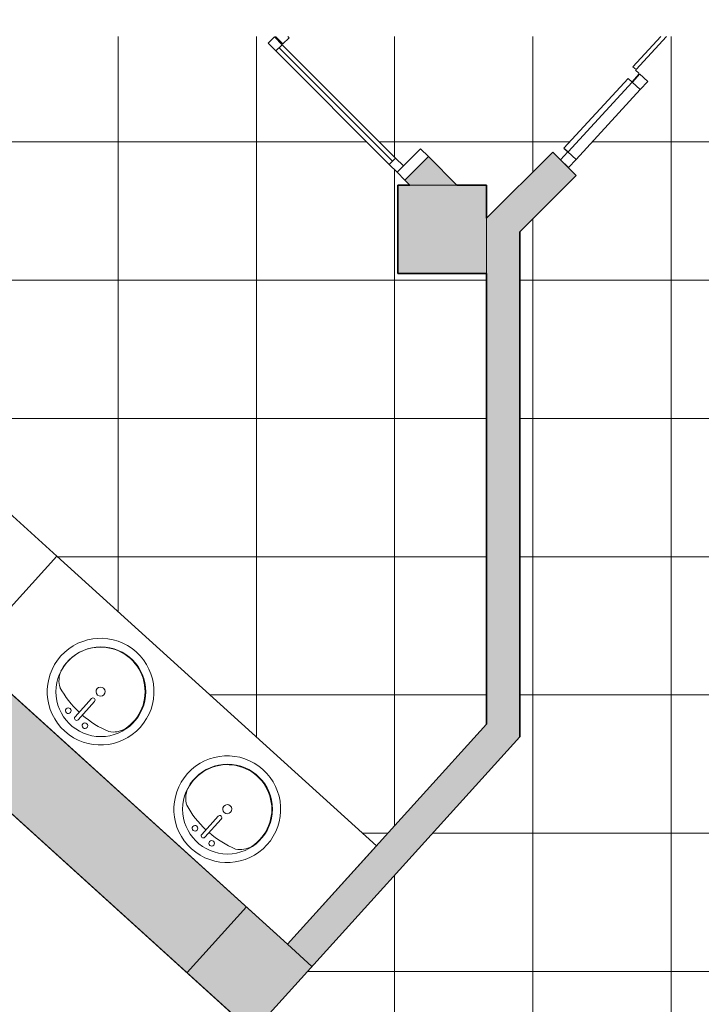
# Model space of a CAD drawing. Header units: metres. Extents: x -23.4 to 55.3, y -20.8 to 5.
# Tile 25 of 26: x 48.6 to 51.7, y -3.2 to 1.3. Entities that reach past the tile are written whole.
import ezdxf

# ---------------------------------------------------------------- set-up
doc = ezdxf.new("R2010")
doc.units = ezdxf.units.M
for name, color, linetype, lineweight in [('A-DOOR', 31, 'Continuous', 18), ('A-DOOR-FRAM', 31, 'Continuous', 25), ('A-DOOR-GLAZ', 31, 'Continuous', 25), ('A-FLOR-PATT', 8, 'Continuous', 18), ('A-GENM', 13, 'Continuous', 18), ('A-GLAZ-CURT', 52, 'Continuous', 18), ('A-GLAZ-CWMG', 51, 'Continuous', 18), ('A-WALL', 113, 'Continuous', 18), ('A-WALL-PATT', 111, 'Continuous', 35), ('P-SANR-FIXT', 6, 'Continuous', 18)]:
    doc.layers.add(name, color=color, linetype=linetype, lineweight=lineweight)

# ---------------------------------------------------------------- blocks, each defined once
blk = doc.blocks.new('Generic Models 16 - Generic Models 28-381540-Bancada Sobremesa')
at = {"layer": 'A-GENM'}
for p, q in [((-4.9192, -3.3233), (-6.4758, -1.9138)), ((-9.0627, -5.6647), (-6.5009, -2.8354)), ((-6.5009, -2.8354), (-5.389, -3.8422)), ((-5.389, -3.8422), (-4.9192, -3.3233)), ((-7.9267, -3.7777), (-7.571, -3.3848)), ((-7.571, -3.3848), (-7.3301, -3.603)), ((-7.3301, -3.603), (-7.6858, -3.9959)), ((-7.6858, -3.9959), (-7.9267, -3.7777)), ((-8.3165, -4.2081), (-7.9607, -3.8153)), ((-7.9607, -3.8153), (-7.7198, -4.0334)), ((-7.7198, -4.0334), (-8.0756, -4.4263)), ((-8.0756, -4.4263), (-8.3165, -4.2081)), ((-8.7058, -4.6381), (-8.35, -4.2452)), ((-8.35, -4.2452), (-8.1091, -4.4633)), ((-8.1091, -4.4633), (-8.4649, -4.8562)), ((-9.0917, -5.0643), (-8.736, -4.6714)), ((-8.736, -4.6714), (-8.4951, -4.8896)), ((-8.4649, -4.8562), (-8.7058, -4.6381)), ((-8.4951, -4.8896), (-8.8508, -5.2825)), ((-8.8508, -5.2825), (-9.0917, -5.0643)), ((-9.5073, -5.2621), (-9.0627, -5.6647))]:
    blk.add_line(p, q, dxfattribs=at)
blk = doc.blocks.new('Generic Models 35 - Generic Models 28-523528-Bancada Sobremesa')
at = {"layer": 'A-GENM'}
for p, q in [((-4.3592, -2.4811), (-5.8047, -1.1722)), ((-6.2074, -1.617), (-4.7619, -2.9258)), ((-4.7619, -2.9258), (-4.3592, -2.4811))]:
    blk.add_line(p, q, dxfattribs=at)
for centre, start, end in [((-5.6054, -1.7851), 0, 180), ((-5.6054, -1.7851), 180, 0), ((-5.0324, -2.3158), 0, 180), ((-5.0324, -2.3158), 180, 0)]:
    blk.add_arc(centre, 0.203, start, end, dxfattribs=at)
blk = doc.blocks.new('Generic Models 36 - Generic Models 28-524040-Bancada Sobremesa')
at = {"layer": 'A-GENM'}
for p, q in [((-8.2509, 1.0427), (-8.6537, 0.5978)), ((-5.8047, -1.1722), (-8.2509, 1.0427)), ((-8.6537, 0.5978), (-6.2074, -1.617)), ((-6.2074, -1.617), (-5.8047, -1.1722))]:
    blk.add_line(p, q, dxfattribs=at)
for centre, start, end in [((-7.7976, 0.211), 0, 180), ((-7.7976, 0.211), 180, 0), ((-7.2293, -0.3236), 0, 180), ((-7.2293, -0.3236), 180, 0), ((-6.6062, -0.8846), 0, 180), ((-6.6062, -0.8846), 180, 360)]:
    blk.add_arc(centre, 0.203, start, end, dxfattribs=at)
blk = doc.blocks.new('M_Sink Vanity-Round - 482 x 482mm-V17-Bancada Sobremesa')
at = {"layer": 'P-SANR-FIXT', "color": 7}
for p, q in [((0.0871, 0.2471), (0.0871, 0.1363)), ((0.1062, 0.2471), (0.1062, 0.1363))]:
    blk.add_line(p, q, dxfattribs=at)
for centre, radius, start, end in [((0.0967, 0.0852), 0.2413, 360, 180), ((0.0459, 0.2471), 0.0127, 360, 180), ((0.0459, 0.2471), 0.0127, 180, 360), ((0.0967, 0.2471), 0.00952, 360, 180), ((0.1475, 0.2471), 0.0127, 0, 180), ((0.1475, 0.2471), 0.0127, 180, 360), ((0.0014, 0.1043), 0.1045, 120.7927, 162.1904), ((0.0967, -0.233), 0.4523, 91.2067, 109.2086), ((0.0967, -0.233), 0.4523, 70.7914, 88.7933), ((0.1919, 0.1043), 0.1045, 17.8096, 59.2073), ((0.0967, 0.0852), 0.2014, 165.3071, 14.6929), ((0.0967, 0.1363), 0.00952, 180, 360), ((0.0967, 0.0852), 0.0206, 360, 180), ((0.0967, 0.0852), 0.2413, 180, 360), ((0.0967, 0.0852), 0.0206, 180, 360)]:
    blk.add_arc(centre, radius, start, end, dxfattribs=at)
blk = doc.blocks.new('Porta envidraçada de correr quádrupla com revestimento - _PORTA 3-1562654-Bancada Sobremesa')
at = {"layer": 'A-DOOR-FRAM'}
for p, q in [((1.65, 0.075), (1.6, 0.075)), ((1.6, 0.075), (1.6, -0.075)), ((1.65, -0.075), (1.65, 0.075)), ((0.825, 0.01), (0.8165, 0.01)), ((0.825, -0.03), (0.825, 0.01)), ((0.775, -0.035), (0.775, -0.075)), ((0.825, -0.035), (0.775, -0.035)), ((0.7765, -0.03), (0.825, -0.03)), ((0.825, -0.075), (0.825, -0.035)), ((1.6, -0.035), (1.55, -0.035)), ((1.55, -0.035), (1.55, -0.075)), ((1.6, -0.075), (1.6, -0.035)), ((0.775, -0.075), (0.825, -0.075)), ((1.55, -0.075), (1.6, -0.075)), ((1.6, -0.075), (1.65, -0.075))]:
    blk.add_line(p, q, dxfattribs=at)
at = {"layer": 'A-DOOR-FRAM', "lineweight": 18}
for p, q in [((1.55, -0.035), (0.825, -0.035)), ((0.825, -0.075), (1.55, -0.075))]:
    blk.add_line(p, q, dxfattribs=at)
at = {"layer": 'A-DOOR-GLAZ'}
for p, q in [((0.825, -0.055), (1.55, -0.055)), ((1.55, -0.055), (0.825, -0.055))]:
    blk.add_line(p, q, dxfattribs=at)
blk = doc.blocks.new('Painel do sistema - Envidraçado-698620-Bancada Sobremesa')
at = {"layer": 'A-GLAZ-CURT', "color": 50, "lineweight": 25}
for p, q in [((0.2144, 0.0495), (-0.2144, 0.0495)), ((-0.2144, 0.0495), (-0.2144, 0.0245)), ((0.2144, 0.0245), (0.2144, 0.0495)), ((-0.2144, 0.0245), (0.2144, 0.0245))]:
    blk.add_line(p, q, dxfattribs=at)
blk = doc.blocks.new('Montante retangular - 50 x 150 mm-698616-Bancada Sobremesa')
at = {"layer": 'A-GLAZ-CWMG'}
blk.add_line((-3.166, 0.9372), (-3.4563, 0.6217), dxfattribs=at)
blk = doc.blocks.new('Montante retangular - 50 x 150 mm-161497-Bancada Sobremesa')
at = {"layer": 'A-GLAZ-CWMG', "lineweight": 35}
for p, q in [((0, 0.025), (-0.05, 0.025)), ((-0.05, 0.025), (-0.05, -0.025)), ((0, -0.025), (0, 0.025)), ((-0.05, -0.025), (0, -0.025))]:
    blk.add_line(p, q, dxfattribs=at)
blk = doc.blocks.new('Parede cortina com vidro duplo CORRER - Parede cortina com vidro duplo CORRER 2-701937-Bancada Sobremesa')
at = {"layer": 'A-DOOR', "color": 7}
for p, q in [((-0.4787, 0.0309), (-0.4787, 0.05)), ((-0.4787, 0.0309), (-0.4787, 0.05)), ((-0.4756, 0.05), (-0.4756, 0.069)), ((-0.4756, 0.069), (-0.2885, 0.069)), ((-0.271, 0.05), (-0.4756, 0.05))]:
    blk.add_line(p, q, dxfattribs=at)
blk = doc.blocks.new('Montante retangular - 50 x 150 mm-161488-Bancada Sobremesa')
at = {"layer": 'A-GLAZ-CWMG', "lineweight": 35}
for p, q in [((-0.025, 0.025), (0.025, 0.025)), ((-0.025, -0.025), (-0.025, 0.025)), ((0.025, 0.025), (0.025, -0.025)), ((0.025, -0.025), (-0.025, -0.025))]:
    blk.add_line(p, q, dxfattribs=at)

msp = doc.modelspace()

# ---------------------------------------------------------------- hatches: boundary and pattern name
at = {"layer": 'A-FLOR-PATT'}
h = msp.add_hatch(dxfattribs=at)
h.set_pattern_fill('FP_4', color=256, style=0, pattern_type=2)
h.set_pattern_definition([(270, (55.344, 8.2), (0.625, 4e-17), []), (0, (55.344, 8.2), (0, 0.625), [])])
h.paths.add_polyline_path([(45.0035, -5.8063), (52.3511, -5.8063), (52.3511, 1.1777), (49.8615, 1.1777), (49.8676, 1.1717), (49.8393, 1.1434), (49.805, 1.1777), (46.2206, 1.1777), (48.8164, -1.1722), (48.4137, -1.617), (49.8595, -2.9258), (50.7602, -1.9312), (50.7602, 0.1054), (50.3583, 0.1054), (50.3583, 0.5054), (50.4136, 0.5054), (49.7721, 1.1469), (49.8004, 1.1752), (50.3837, 0.5919), (50.4615, 0.6697), (50.6257, 0.5054), (50.7602, 0.5054), (50.7602, 0.3554), (51.0596, 0.6548), (51.0949, 0.6195), (51.1281, 0.6555), (51.11, 0.6721), (51.4003, 0.9877), (51.4183, 0.9711), (51.4522, 1.0079), (51.489, 0.974), (51.131, 0.5849), (51.1126, 0.6018), (51.1656, 0.5488), (50.9102, 0.2933), (50.9102, -1.989), (49.7019, -3.3232), (49.7019, -3.3233), (49.2321, -3.8422), (48.1202, -2.8354), (45.5584, -5.6647), (45.1136, -5.2623), (45.0035, -5.384), (45.0035, -5.6647)], flags=0)
h.paths.add_polyline_path([(46.1562, -4.8562), (46.512, -4.4633), (46.5108, -4.4623), (46.1555, -4.8547), (45.9158, -4.6376), (45.9153, -4.6381), (46.1555, -4.8556)], flags=0)
h.paths.add_polyline_path([(46.5455, -4.4263), (46.9013, -4.0334), (46.9001, -4.0324), (46.5448, -4.4248), (46.3051, -4.2077), (46.3046, -4.2081), (46.5448, -4.4256)], flags=0)
h.paths.add_polyline_path([(46.9353, -3.9959), (47.291, -3.603), (47.2899, -3.6019), (46.9341, -3.9948)], flags=0)
h.paths.add_polyline_path([(49.8592, -2.9258), (48.4137, -1.6169), (48.8164, -1.1722), (50.2619, -2.4811), (49.8593, -2.9257)], flags=0)
h.paths.add_polyline_path([(48.034, -1.8133), (48.0341, -1.8132), (46.7368, -0.6386), (46.7435, -0.6312), (46.6323, -0.5305), (46.6256, -0.538), (46.0325, -0.001), (46.0325, -0.001), (48.0339, -1.8132)], flags=0)
at = {"layer": 'A-WALL-PATT', "lineweight": 18}
for points in [[(50.5142, 0.5054), (50.6257, 0.5054), (50.4969, 0.6343), (50.3908, 0.5282), (50.4136, 0.5054)], [(50.9102, 0.2933), (51.1656, 0.5488), (51.0596, 0.6548), (50.9102, 0.5054)], [(50.7602, 0.1054), (50.7602, 0.5054), (50.3583, 0.5054), (50.3583, 0.1054), (50.6257, 0.1054)], [(50.7602, -1.9312), (50.9102, -1.7655), (50.9102, 0.5054), (50.7602, 0.3554), (50.7602, -1.7655)], [(49.4055, -3.0548), (49.674, -2.7583), (48.4137, -1.6174), (48.1453, -1.9138), (48.6773, -2.3955)], [(49.9705, -3.0268), (50.9102, -1.989), (50.9102, -1.7655), (49.8593, -2.9261)], [(49.702, -3.3233), (49.9705, -3.0268), (49.674, -2.7583), (49.4055, -3.0548), (49.7019, -3.3232)]]:
    msp.add_hatch(color=7, dxfattribs=at).paths.add_polyline_path(points, flags=0)

# ---------------------------------------------------------------- linework, layer by layer
at = {"layer": 'A-WALL', "lineweight": 35}
for p, q in [((50.4969, 0.6343), (50.3908, 0.5282)), ((50.6257, 0.5054), (50.4969, 0.6343)), ((51.0596, 0.6548), (50.7602, 0.3554)), ((51.1656, 0.5488), (51.0596, 0.6548)), ((50.9102, 0.2933), (51.1656, 0.5488)), ((50.4136, 0.5054), (50.3583, 0.5054)), ((50.3583, 0.5054), (50.3583, 0.1054)), ((50.3908, 0.5282), (50.4136, 0.5054)), ((50.7602, 0.5054), (50.6257, 0.5054)), ((50.7602, 0.3554), (50.7602, 0.5054)), ((49.8593, -2.9261), (46.301, 0.2955)), ((50.9102, -1.989), (50.9102, 0.2933)), ((50.3583, 0.1054), (50.7602, 0.1054)), ((50.7602, 0.1054), (50.7602, -1.9312)), ((48.1453, -1.9138), (49.702, -3.3233)), ((50.7602, -1.9312), (49.8593, -2.9261)), ((49.702, -3.3233), (50.9102, -1.989))]:
    msp.add_line(p, q, dxfattribs=at)
at = {"layer": 'A-WALL'}
for p, q in [((50.6257, 0.5054), (50.4136, 0.5054)), ((50.7602, 0.1054), (50.7602, 0.3554)), ((49.4055, -3.0548), (49.674, -2.7583)), ((49.8593, -2.9261), (49.9705, -3.0268))]:
    msp.add_line(p, q, dxfattribs=at)

# ---------------------------------------------------------------- block references
at = {"layer": 'A-DOOR', "color": 7}
for name, p, rotation in [('Porta envidraçada de correr quádrupla com revestimento - _PORTA 3-1562654-Bancada Sobremesa', (49.2771, 1.748), 315), ('Parede cortina com vidro duplo CORRER - Parede cortina com vidro duplo CORRER 2-701937-Bancada Sobremesa', (51.7946, 1.3433), 47.39208238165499)]:
    msp.add_blockref(name, p, dxfattribs=dict(at, rotation=rotation))
at = {"layer": 'A-GENM'}
for name in ['Generic Models 36 - Generic Models 28-524040-Bancada Sobremesa', 'Generic Models 35 - Generic Models 28-523528-Bancada Sobremesa', 'Generic Models 16 - Generic Models 28-381540-Bancada Sobremesa']:
    msp.add_blockref(name, (54.6211, 0), dxfattribs=at)
at = {"layer": 'A-GLAZ-CURT', "color": 7, "rotation": 47.39208238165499}
msp.add_blockref('Painel do sistema - Envidraçado-698620-Bancada Sobremesa', (51.2916, 0.7964), dxfattribs=at)
at = {"layer": 'A-GLAZ-CWMG', "extrusion": (0, 0, -1), "rotation": 132.607917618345}
msp.add_blockref('Montante retangular - 50 x 150 mm-161488-Bancada Sobremesa', (-51.4536, 0.9726), dxfattribs=at)
at = {"layer": 'A-GLAZ-CWMG'}
msp.add_blockref('Montante retangular - 50 x 150 mm-698616-Bancada Sobremesa', (54.6211, 0), dxfattribs=at)
at = {"layer": 'A-GLAZ-CWMG', "rotation": 227.392082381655}
msp.add_blockref('Montante retangular - 50 x 150 mm-161497-Bancada Sobremesa', (51.1126, 0.6018), dxfattribs=at)
at = {"layer": 'P-SANR-FIXT', "color": 7, "rotation": 137.9999999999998}
for p in [(49.1434, -1.7862), (49.7164, -2.3176)]:
    msp.add_blockref('M_Sink Vanity-Round - 482 x 482mm-V17-Bancada Sobremesa', p, dxfattribs=at)

doc.saveas('drawing.dxf')
